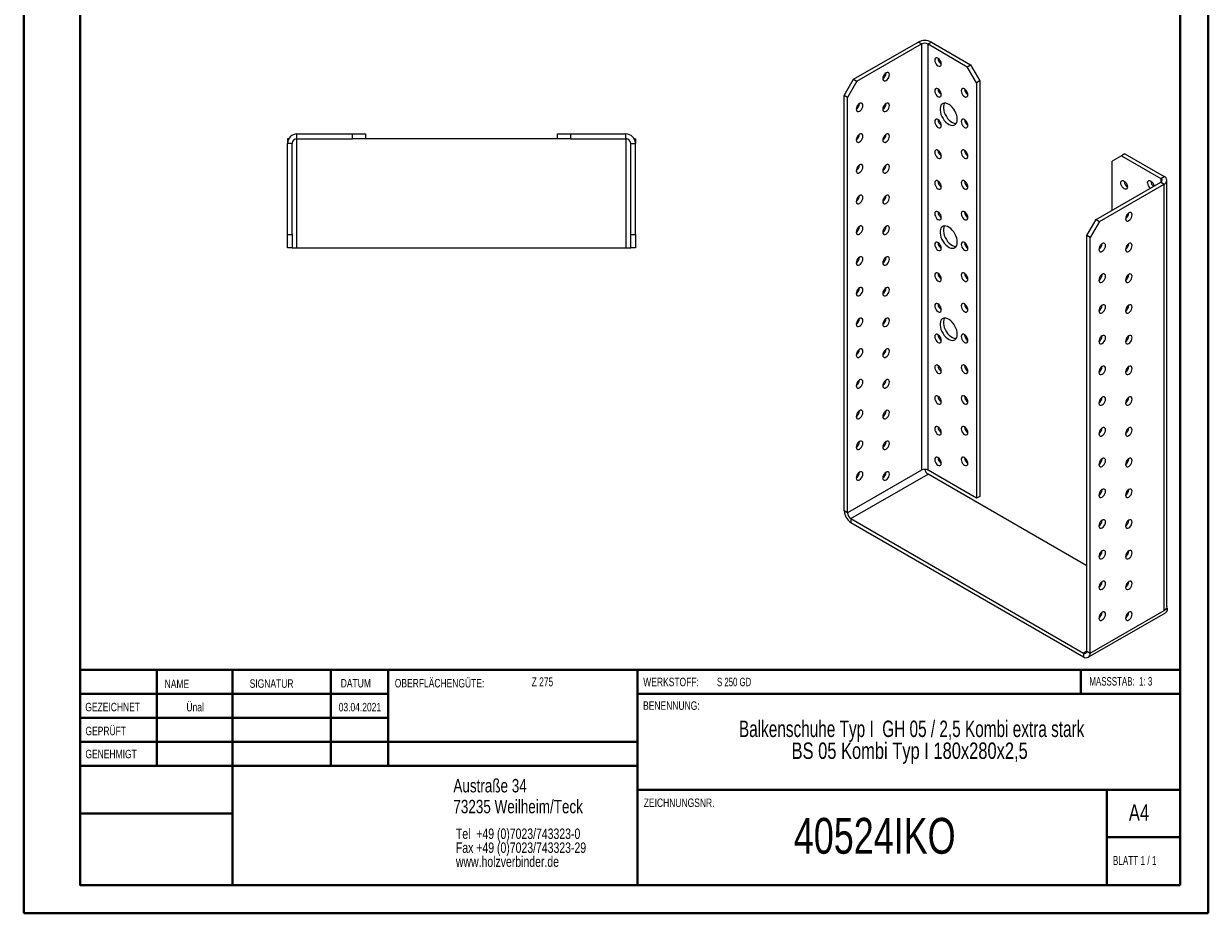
# Model space of a CAD drawing. Header units: millimetres. Extents: x 0 to 210, y 0 to 297.
# Tile 1 of 2: x 0 to 210, y 0 to 158. Entities that reach past the tile are written whole.
import ezdxf

# ---------------------------------------------------------------- set-up
doc = ezdxf.new("R2010")
doc.units = ezdxf.units.MM
doc.styles.add('SLDTEXTSTYLE0', font='TXT', dxfattribs={"width": 0.75})
doc.styles.add('SLDTEXTSTYLE1', font='TXT', dxfattribs={"width": 0.681818})
doc.styles.add('SLDTEXTSTYLE2', font='TXT', dxfattribs={"width": 0.7})
doc.styles.add('SLDTEXTSTYLE3', font='TXT', dxfattribs={"width": 0.6875})
doc.styles.add('SLDTEXTSTYLE4', font='TXT', dxfattribs={"width": 0.69898})

# ---------------------------------------------------------------- blocks, each defined once
blk = doc.blocks.new('SW_NOTE_0')
at = {"color": 0, "linetype": 'Continuous', "lineweight": 0, "char_height": 1.8521, "attachment_point": 1, "style": 'SLDTEXTSTYLE0'}
for s, insert in [('Tel  +49 (0)7023/743323-0', (0, 2.39)), ('Fax +49 (0)7023/743323-29', (0, -0.08)), ('www.holzverbinder.de', (0, -2.55))]:
    blk.add_mtext(s, dxfattribs=dict(at, insert=insert))
blk = doc.blocks.new('SW_NOTE_1')
at = {"color": 0, "linetype": 'Continuous', "lineweight": 0, "char_height": 2.9104, "attachment_point": 2}
for s, insert, style in [('Balkenschuhe Typ I  GH 05 / 2,5 Kombi extra stark', (45.38, 3.75), 'SLDTEXTSTYLE4'), ('BS 05 Kombi Typ I 180x280x2,5', (45.03, -0.13), 'SLDTEXTSTYLE0')]:
    blk.add_mtext(s, dxfattribs=dict(at, insert=insert, style=style))

msp = doc.modelspace()

# ---------------------------------------------------------------- linework, layer by layer
at = {"color": 7, "linetype": 'Continuous', "lineweight": 40}
for p, q in [((0.08, 0.21), (0.08, 297.21)), ((210.08, 0.21), (210.08, 297.21)), ((10.08, 5.21), (10.08, 292.21)), ((205.08, 5.21), (205.08, 292.21)), ((10.11, 60.37), (10.11, 5.12)), ((205.08, 43.37), (10.11, 43.37)), ((23.71, 43.37), (23.71, 26.37)), ((37.1, 43.37), (37.1, 5.12)), ((54.51, 43.37), (54.51, 26.37)), ((64.71, 26.37), (64.71, 43.37)), ((108.91, 43.37), (108.91, 5.12)), ((187.47, 39.12), (187.47, 43.37)), ((64.71, 39.1), (10.11, 39.1)), ((205.08, 39.12), (108.91, 39.12)), ((64.71, 34.87), (10.11, 34.87)), ((108.91, 30.62), (10.11, 30.62)), ((108.91, 26.37), (10.11, 26.37)), ((108.91, 22.12), (205.08, 22.12)), ((192.08, 5.21), (192.08, 22.21)), ((37.1, 17.87), (10.11, 17.87)), ((10.11, 13.71), (10.08, 13.71)), ((205.08, 13.71), (192.08, 13.71)), ((10.11, 9.46), (10.08, 9.46)), ((10.08, 5.21), (205.08, 5.21)), ((205.08, 5.21), (180.99, 5.21)), ((0.08, 0.21), (210.08, 0.21))]:
    msp.add_line(p, q, dxfattribs=at)
at = {"color": 7, "linetype": 'Continuous', "lineweight": 15}
for p, q in [((147.2, 148), (158.63, 154.6)), ((147.79, 147.66), (159.22, 154.26)), ((159.22, 154.26), (158.63, 154.6)), ((159.22, 154.26), (159.22, 78.73)), ((160.4, 154.26), (160.99, 154.6)), ((160.4, 78.73), (160.4, 154.26)), ((160.4, 154.26), (167.35, 150.24)), ((160.99, 154.6), (167.94, 150.58)), ((167.35, 150.24), (167.94, 150.58)), ((169, 147.39), (167.35, 150.24)), ((167.94, 150.58), (169.59, 147.73)), ((145.55, 145.14), (147.2, 148)), ((147.79, 147.66), (146.14, 144.8)), ((147.2, 148), (147.79, 147.66)), ((169.59, 147.73), (169, 147.39)), ((169, 147.39), (169, 73.76)), ((169.59, 147.73), (169.59, 74.1)), ((146.14, 144.8), (145.55, 145.14)), ((145.55, 71.52), (145.55, 145.14)), ((146.14, 71.18), (146.14, 144.8)), ((46.85, 137.48), (46.85, 136.65)), ((47.08, 137.48), (46.85, 137.48)), ((47.69, 136.65), (46.85, 136.65)), ((46.85, 120.48), (46.85, 136.65)), ((47.69, 120.48), (47.69, 136.65)), ((48.52, 137.48), (48.52, 138.32)), ((48.52, 138.32), (58.35, 138.32)), ((48.52, 137.48), (58.35, 137.48)), ((48.52, 118.15), (48.52, 137.48)), ((58.35, 137.48), (58.35, 138.32)), ((58.35, 138.32), (60.69, 138.32)), ((60.69, 137.48), (58.35, 137.48)), ((60.69, 138.32), (60.69, 137.48)), ((94.69, 137.48), (60.69, 137.48)), ((94.69, 137.48), (94.69, 138.32)), ((94.69, 138.32), (97.02, 138.32)), ((97.02, 137.48), (94.69, 137.48)), ((97.02, 138.32), (97.02, 137.48)), ((97.02, 138.32), (106.85, 138.32)), ((97.02, 137.48), (106.85, 137.48)), ((106.85, 137.48), (106.85, 138.32)), ((106.85, 137.48), (106.85, 118.15)), ((107.69, 136.65), (108.52, 136.65)), ((107.69, 120.48), (107.69, 136.65)), ((108.3, 137.48), (108.52, 137.48)), ((108.52, 137.48), (108.52, 136.65)), ((108.52, 120.48), (108.52, 136.65)), ((194.69, 134.46), (193.04, 133.51)), ((195.28, 134.8), (194.69, 134.46)), ((194.69, 134.46), (201.64, 130.45)), ((195.28, 134.8), (202.23, 130.79)), ((193.04, 124.8), (193.04, 133.51)), ((201.64, 130.45), (202.23, 130.79)), ((201.64, 130.45), (201.64, 129.76)), ((190.21, 123.17), (201.64, 129.76)), ((190.8, 122.83), (202.23, 129.42)), ((201.64, 129.76), (202.23, 129.42)), ((202.23, 53.89), (202.23, 129.42)), ((202.72, 54.58), (202.72, 130.11)), ((188.56, 120.31), (190.21, 123.17)), ((190.8, 122.83), (189.15, 119.97)), ((190.21, 123.17), (190.8, 122.83)), ((46.85, 120.48), (47.69, 120.48)), ((46.85, 118.15), (46.85, 120.48)), ((47.69, 120.48), (47.69, 118.15)), ((107.69, 120.48), (108.52, 120.48)), ((107.69, 118.15), (107.69, 120.48)), ((108.52, 120.48), (108.52, 118.15)), ((189.15, 119.97), (188.56, 120.31)), ((188.56, 46.68), (188.56, 120.31)), ((189.15, 46.34), (189.15, 119.97)), ((47.69, 118.15), (46.85, 118.15)), ((47.69, 118.15), (48.52, 118.15)), ((48.52, 118.15), (106.85, 118.15)), ((106.85, 118.15), (107.69, 118.15)), ((108.52, 118.15), (107.69, 118.15)), ((159.22, 78.73), (146.14, 71.18)), ((146.73, 70.15), (160.4, 78.05)), ((169, 73.76), (160.4, 78.73)), ((188.56, 61.79), (160.4, 78.05)), ((169.59, 74.1), (169, 73.76)), ((146.14, 71.18), (145.55, 71.52)), ((146.73, 70.15), (146.73, 69.47)), ((146.73, 70.15), (187.97, 46.34)), ((146.73, 69.47), (187.97, 45.66)), ((195.75, 58.32), (195.52, 58.45)), ((188.81, 45.58), (202.48, 53.47)), ((189.15, 46.34), (202.23, 53.89)), ((202.82, 54.23), (202.23, 53.89)), ((202.67, 54.33), (202.82, 54.23)), ((188.56, 46.68), (187.97, 46.34)), ((187.97, 46.34), (187.97, 45.66)), ((188.56, 46.68), (189.15, 46.34))]:
    msp.add_line(p, q, dxfattribs=at)
at = {"color": 7, "linetype": 'Continuous', "lineweight": 0}
for p, q in [((64.71, 39.12), (10.11, 39.12)), ((23.71, 5.21), (23.71, 5.12)), ((54.51, 5.21), (54.51, 5.12))]:
    msp.add_line(p, q, dxfattribs=at)
at = {"color": 7, "linetype": 'Continuous', "lineweight": 15, "flags": 128}
for points in [[(162.75, 150.72), (162.72, 150.95), (162.64, 151.18), (162.51, 151.41), (162.35, 151.6), (162.16, 151.74), (161.98, 151.81), (161.82, 151.81), (161.69, 151.73), (161.6, 151.59), (161.58, 151.4), (161.6, 151.17), (161.69, 150.93), (161.82, 150.71), (161.98, 150.52), (162.16, 150.38), (162.35, 150.31), (162.51, 150.31), (162.64, 150.38), (162.72, 150.53), (162.75, 150.72)], [(152.97, 149.15), (152.79, 149.02), (152.63, 148.82), (152.5, 148.6), (152.41, 148.36), (152.38, 148.13), (152.41, 147.94), (152.5, 147.8), (152.63, 147.72), (152.79, 147.72), (152.97, 147.79), (153.15, 147.93), (153.32, 148.12), (153.45, 148.35), (153.53, 148.59), (153.56, 148.81), (153.53, 149.01), (153.45, 149.15), (153.32, 149.22), (153.15, 149.23), (152.97, 149.15)], [(162.75, 145.28), (162.72, 145.5), (162.64, 145.74), (162.51, 145.97), (162.35, 146.16), (162.16, 146.3), (161.98, 146.37), (161.82, 146.37), (161.69, 146.29), (161.6, 146.15), (161.58, 145.96), (161.6, 145.73), (161.69, 145.49), (161.82, 145.27), (161.98, 145.07), (162.16, 144.94), (162.35, 144.86), (162.51, 144.87), (162.64, 144.94), (162.72, 145.08), (162.75, 145.28)], [(167.47, 145.28), (167.44, 145.5), (167.36, 145.74), (167.22, 145.97), (167.06, 146.16), (166.88, 146.3), (166.7, 146.37), (166.53, 146.37), (166.4, 146.29), (166.32, 146.15), (166.29, 145.96), (166.32, 145.73), (166.4, 145.49), (166.53, 145.27), (166.7, 145.07), (166.88, 144.94), (167.06, 144.86), (167.22, 144.87), (167.36, 144.94), (167.44, 145.08), (167.47, 145.28)], [(148.26, 143.71), (148.08, 143.57), (147.91, 143.38), (147.78, 143.16), (147.7, 142.92), (147.67, 142.69), (147.7, 142.5), (147.78, 142.36), (147.91, 142.28), (148.08, 142.28), (148.26, 142.35), (148.44, 142.49), (148.6, 142.68), (148.73, 142.91), (148.82, 143.14), (148.85, 143.37), (148.82, 143.56), (148.73, 143.71), (148.6, 143.78), (148.44, 143.78), (148.26, 143.71)], [(152.97, 143.71), (152.79, 143.57), (152.63, 143.38), (152.5, 143.16), (152.41, 142.92), (152.38, 142.69), (152.41, 142.5), (152.5, 142.36), (152.63, 142.28), (152.79, 142.28), (152.97, 142.35), (153.15, 142.49), (153.32, 142.68), (153.45, 142.91), (153.53, 143.14), (153.56, 143.37), (153.53, 143.56), (153.45, 143.71), (153.32, 143.78), (153.15, 143.78), (152.97, 143.71)], [(165.58, 140.92), (165.55, 141.27), (165.47, 141.64), (165.34, 142.02), (165.16, 142.39), (164.94, 142.73), (164.69, 143.05), (164.41, 143.32), (164.12, 143.53), (163.83, 143.68), (163.55, 143.77), (163.28, 143.78), (163.05, 143.72), (162.85, 143.59), (162.69, 143.4), (162.58, 143.15), (162.53, 142.85), (162.53, 142.52), (162.58, 142.16), (162.69, 141.78), (162.85, 141.41), (163.05, 141.05), (163.28, 140.72), (163.55, 140.42), (163.83, 140.18), (164.12, 140), (164.41, 139.88), (164.69, 139.83), (164.94, 139.85), (165.16, 139.94), (165.34, 140.1), (165.47, 140.33), (165.55, 140.6), (165.58, 140.92)], [(163.3, 143.78), (163.28, 143.74), (163.17, 143.49), (163.11, 143.19), (163.11, 142.86), (163.17, 142.5), (163.28, 142.12), (163.44, 141.75), (163.64, 141.39), (163.87, 141.06), (164.14, 140.76), (164.42, 140.52), (164.71, 140.34), (165, 140.22), (165.28, 140.17), (165.39, 140.17)], [(162.75, 139.83), (162.72, 140.06), (162.64, 140.3), (162.51, 140.52), (162.35, 140.71), (162.16, 140.85), (161.98, 140.92), (161.82, 140.92), (161.69, 140.85), (161.6, 140.71), (161.58, 140.51), (161.6, 140.29), (161.69, 140.05), (161.82, 139.82), (161.98, 139.63), (162.16, 139.49), (162.35, 139.42), (162.51, 139.42), (162.64, 139.5), (162.72, 139.64), (162.75, 139.83)], [(167.47, 139.83), (167.44, 140.06), (167.36, 140.3), (167.22, 140.52), (167.06, 140.71), (166.88, 140.85), (166.7, 140.92), (166.53, 140.92), (166.4, 140.85), (166.32, 140.71), (166.29, 140.51), (166.32, 140.29), (166.4, 140.05), (166.53, 139.82), (166.7, 139.63), (166.88, 139.49), (167.06, 139.42), (167.22, 139.42), (167.36, 139.5), (167.44, 139.64), (167.47, 139.83)], [(148.26, 138.27), (148.08, 138.13), (147.91, 137.94), (147.78, 137.71), (147.7, 137.47), (147.67, 137.25), (147.7, 137.05), (147.78, 136.91), (147.91, 136.84), (148.08, 136.83), (148.26, 136.91), (148.44, 137.05), (148.6, 137.24), (148.73, 137.46), (148.82, 137.7), (148.85, 137.93), (148.82, 138.12), (148.73, 138.26), (148.6, 138.34), (148.44, 138.34), (148.26, 138.27)], [(152.97, 138.27), (152.79, 138.13), (152.63, 137.94), (152.5, 137.71), (152.41, 137.47), (152.38, 137.25), (152.41, 137.05), (152.5, 136.91), (152.63, 136.84), (152.79, 136.83), (152.97, 136.91), (153.15, 137.04), (153.32, 137.24), (153.45, 137.46), (153.53, 137.7), (153.56, 137.93), (153.53, 138.12), (153.45, 138.26), (153.32, 138.34), (153.15, 138.34), (152.97, 138.27)], [(162.75, 134.39), (162.72, 134.62), (162.64, 134.85), (162.51, 135.08), (162.35, 135.27), (162.16, 135.41), (161.98, 135.48), (161.82, 135.48), (161.69, 135.4), (161.6, 135.26), (161.58, 135.07), (161.6, 134.84), (161.69, 134.6), (161.82, 134.38), (161.98, 134.19), (162.16, 134.05), (162.35, 133.98), (162.51, 133.98), (162.64, 134.05), (162.72, 134.19), (162.75, 134.39)], [(167.47, 134.39), (167.44, 134.62), (167.36, 134.85), (167.22, 135.08), (167.06, 135.27), (166.88, 135.41), (166.7, 135.48), (166.53, 135.48), (166.4, 135.4), (166.32, 135.26), (166.29, 135.07), (166.32, 134.84), (166.4, 134.6), (166.53, 134.38), (166.7, 134.19), (166.88, 134.05), (167.06, 133.98), (167.22, 133.98), (167.36, 134.05), (167.44, 134.2), (167.47, 134.39)], [(148.26, 132.82), (148.08, 132.69), (147.91, 132.49), (147.78, 132.27), (147.7, 132.03), (147.67, 131.8), (147.7, 131.61), (147.78, 131.47), (147.91, 131.39), (148.08, 131.39), (148.26, 131.46), (148.44, 131.6), (148.6, 131.79), (148.73, 132.02), (148.82, 132.26), (148.85, 132.48), (148.82, 132.68), (148.73, 132.82), (148.6, 132.89), (148.44, 132.9), (148.26, 132.82)], [(152.97, 132.82), (152.79, 132.69), (152.63, 132.49), (152.5, 132.27), (152.41, 132.03), (152.38, 131.8), (152.41, 131.61), (152.5, 131.47), (152.63, 131.39), (152.79, 131.39), (152.97, 131.46), (153.15, 131.6), (153.32, 131.79), (153.45, 132.02), (153.53, 132.26), (153.56, 132.48), (153.53, 132.68), (153.45, 132.82), (153.32, 132.89), (153.15, 132.9), (152.97, 132.82)], [(162.75, 128.94), (162.72, 129.17), (162.64, 129.41), (162.51, 129.64), (162.35, 129.83), (162.16, 129.97), (161.98, 130.04), (161.82, 130.04), (161.69, 129.96), (161.6, 129.82), (161.58, 129.63), (161.6, 129.4), (161.69, 129.16), (161.82, 128.93), (161.98, 128.74), (162.16, 128.6), (162.35, 128.53), (162.51, 128.53), (162.64, 128.61), (162.72, 128.75), (162.75, 128.94)], [(167.47, 128.95), (167.44, 129.17), (167.36, 129.41), (167.22, 129.64), (167.06, 129.83), (166.88, 129.97), (166.7, 130.04), (166.53, 130.04), (166.4, 129.96), (166.32, 129.82), (166.29, 129.63), (166.32, 129.4), (166.4, 129.16), (166.53, 128.93), (166.7, 128.74), (166.88, 128.6), (167.06, 128.53), (167.22, 128.53), (167.36, 128.61), (167.44, 128.75), (167.47, 128.95)], [(194.57, 129.63), (194.6, 129.82), (194.69, 129.96), (194.82, 130.04), (194.98, 130.04), (195.16, 129.97), (195.34, 129.83), (195.51, 129.64), (195.64, 129.41), (195.72, 129.17), (195.75, 128.95), (195.72, 128.75), (195.64, 128.61), (195.51, 128.54), (195.34, 128.54), (195.16, 128.61), (194.98, 128.75), (194.82, 128.94), (194.69, 129.16), (194.6, 129.4), (194.57, 129.63)], [(199.29, 129.63), (199.32, 129.82), (199.4, 129.96), (199.53, 130.04), (199.69, 130.04), (199.88, 129.97), (200.06, 129.83), (200.22, 129.64), (200.35, 129.41), (200.44, 129.18), (200.46, 129.08)], [(148.26, 127.38), (148.08, 127.24), (147.91, 127.05), (147.78, 126.82), (147.7, 126.59), (147.67, 126.36), (147.7, 126.17), (147.78, 126.02), (147.91, 125.95), (148.08, 125.95), (148.26, 126.02), (148.44, 126.16), (148.6, 126.35), (148.73, 126.58), (148.82, 126.81), (148.85, 127.04), (148.82, 127.23), (148.73, 127.38), (148.6, 127.45), (148.44, 127.45), (148.26, 127.38)], [(152.97, 127.38), (152.79, 127.24), (152.63, 127.05), (152.5, 126.82), (152.41, 126.59), (152.38, 126.36), (152.41, 126.17), (152.5, 126.02), (152.63, 125.95), (152.79, 125.95), (152.97, 126.02), (153.15, 126.16), (153.32, 126.35), (153.45, 126.57), (153.53, 126.81), (153.56, 127.04), (153.53, 127.23), (153.45, 127.37), (153.32, 127.45), (153.15, 127.45), (152.97, 127.38)], [(162.75, 123.5), (162.72, 123.73), (162.64, 123.97), (162.51, 124.19), (162.35, 124.38), (162.16, 124.52), (161.98, 124.59), (161.82, 124.59), (161.69, 124.52), (161.6, 124.38), (161.58, 124.18), (161.6, 123.95), (161.69, 123.72), (161.82, 123.49), (161.98, 123.3), (162.16, 123.16), (162.35, 123.09), (162.51, 123.09), (162.64, 123.17), (162.72, 123.31), (162.75, 123.5)], [(167.47, 123.5), (167.44, 123.73), (167.36, 123.97), (167.22, 124.19), (167.06, 124.38), (166.88, 124.52), (166.7, 124.59), (166.53, 124.59), (166.4, 124.52), (166.32, 124.38), (166.29, 124.18), (166.32, 123.95), (166.4, 123.72), (166.53, 123.49), (166.7, 123.3), (166.88, 123.16), (167.06, 123.09), (167.22, 123.09), (167.36, 123.17), (167.44, 123.31), (167.47, 123.5)], [(195.99, 124.32), (195.81, 124.18), (195.64, 123.99), (195.51, 123.77), (195.43, 123.53), (195.4, 123.3), (195.43, 123.11), (195.51, 122.97), (195.64, 122.89), (195.81, 122.89), (195.99, 122.96), (196.17, 123.1), (196.33, 123.29), (196.46, 123.52), (196.55, 123.75), (196.58, 123.98), (196.55, 124.18), (196.46, 124.32), (196.33, 124.39), (196.17, 124.39), (195.99, 124.32)], [(148.26, 121.94), (148.08, 121.8), (147.91, 121.61), (147.78, 121.38), (147.7, 121.14), (147.67, 120.92), (147.7, 120.72), (147.78, 120.58), (147.91, 120.51), (148.08, 120.5), (148.26, 120.58), (148.44, 120.71), (148.6, 120.91), (148.73, 121.13), (148.82, 121.37), (148.85, 121.6), (148.82, 121.79), (148.73, 121.93), (148.6, 122.01), (148.44, 122.01), (148.26, 121.94)], [(152.97, 121.94), (152.79, 121.8), (152.63, 121.61), (152.5, 121.38), (152.41, 121.14), (152.38, 120.92), (152.41, 120.72), (152.5, 120.58), (152.63, 120.51), (152.79, 120.5), (152.97, 120.58), (153.15, 120.71), (153.32, 120.91), (153.45, 121.13), (153.53, 121.37), (153.56, 121.6), (153.53, 121.79), (153.45, 121.93), (153.32, 122.01), (153.15, 122.01), (152.97, 121.94)], [(165.58, 119.15), (165.55, 119.5), (165.47, 119.87), (165.34, 120.24), (165.16, 120.61), (164.94, 120.96), (164.69, 121.27), (164.41, 121.54), (164.12, 121.76), (163.83, 121.91), (163.55, 121.99), (163.28, 122.01), (163.05, 121.95), (162.85, 121.82), (162.69, 121.63), (162.58, 121.38), (162.53, 121.08), (162.53, 120.74), (162.58, 120.38), (162.69, 120.01), (162.85, 119.63), (163.05, 119.27), (163.28, 118.94), (163.55, 118.65), (163.83, 118.41), (164.12, 118.22), (164.41, 118.1), (164.69, 118.05), (164.94, 118.08), (165.16, 118.17), (165.34, 118.33), (165.47, 118.55), (165.55, 118.83), (165.58, 119.15)], [(163.3, 122.01), (163.28, 121.97), (163.17, 121.72), (163.11, 121.42), (163.11, 121.08), (163.17, 120.72), (163.28, 120.35), (163.44, 119.97), (163.64, 119.61), (163.87, 119.28), (164.14, 118.99), (164.42, 118.75), (164.71, 118.56), (165, 118.44), (165.28, 118.39), (165.39, 118.4)], [(195.68, 123.55), (195.57, 123.64), (195.49, 123.72)], [(162.75, 118.06), (162.72, 118.28), (162.64, 118.52), (162.51, 118.75), (162.35, 118.94), (162.16, 119.08), (161.98, 119.15), (161.82, 119.15), (161.69, 119.07), (161.6, 118.93), (161.58, 118.74), (161.6, 118.51), (161.69, 118.27), (161.82, 118.05), (161.98, 117.86), (162.16, 117.72), (162.35, 117.65), (162.51, 117.65), (162.64, 117.72), (162.72, 117.86), (162.75, 118.06)], [(167.47, 118.06), (167.44, 118.28), (167.36, 118.52), (167.22, 118.75), (167.06, 118.94), (166.88, 119.08), (166.7, 119.15), (166.53, 119.15), (166.4, 119.07), (166.32, 118.93), (166.29, 118.74), (166.32, 118.51), (166.4, 118.27), (166.53, 118.05), (166.7, 117.86), (166.88, 117.72), (167.06, 117.65), (167.22, 117.65), (167.36, 117.72), (167.44, 117.86), (167.47, 118.06)], [(191.27, 118.88), (191.09, 118.74), (190.93, 118.55), (190.8, 118.32), (190.71, 118.09), (190.68, 117.86), (190.71, 117.66), (190.8, 117.52), (190.93, 117.45), (191.09, 117.45), (191.27, 117.52), (191.46, 117.66), (191.62, 117.85), (191.75, 118.07), (191.83, 118.31), (191.86, 118.54), (191.83, 118.73), (191.75, 118.87), (191.62, 118.95), (191.46, 118.95), (191.27, 118.88)], [(195.99, 118.88), (195.81, 118.74), (195.64, 118.55), (195.51, 118.32), (195.43, 118.08), (195.4, 117.86), (195.43, 117.66), (195.51, 117.52), (195.64, 117.45), (195.81, 117.45), (195.99, 117.52), (196.17, 117.66), (196.33, 117.85), (196.46, 118.07), (196.55, 118.31), (196.58, 118.54), (196.55, 118.73), (196.46, 118.87), (196.33, 118.95), (196.17, 118.95), (195.99, 118.88)], [(195.68, 118.11), (195.57, 118.2), (195.49, 118.28)], [(148.26, 116.49), (148.08, 116.35), (147.91, 116.16), (147.78, 115.94), (147.7, 115.7), (147.67, 115.47), (147.7, 115.28), (147.78, 115.14), (147.91, 115.06), (148.08, 115.06), (148.26, 115.13), (148.44, 115.27), (148.6, 115.46), (148.73, 115.69), (148.82, 115.93), (148.85, 116.15), (148.82, 116.35), (148.73, 116.49), (148.6, 116.56), (148.44, 116.57), (148.26, 116.49)], [(152.97, 116.49), (152.79, 116.35), (152.63, 116.16), (152.5, 115.94), (152.41, 115.7), (152.38, 115.47), (152.41, 115.28), (152.5, 115.14), (152.63, 115.06), (152.79, 115.06), (152.97, 115.13), (153.15, 115.27), (153.32, 115.46), (153.45, 115.69), (153.53, 115.93), (153.56, 116.15), (153.53, 116.35), (153.45, 116.49), (153.32, 116.56), (153.15, 116.56), (152.97, 116.49)], [(162.75, 112.61), (162.72, 112.84), (162.64, 113.08), (162.51, 113.3), (162.35, 113.5), (162.16, 113.63), (161.98, 113.71), (161.82, 113.7), (161.69, 113.63), (161.6, 113.49), (161.58, 113.29), (161.6, 113.07), (161.69, 112.83), (161.82, 112.6), (161.98, 112.41), (162.16, 112.27), (162.35, 112.2), (162.51, 112.2), (162.64, 112.28), (162.72, 112.42), (162.75, 112.61)], [(167.47, 112.61), (167.44, 112.84), (167.36, 113.08), (167.22, 113.31), (167.06, 113.5), (166.88, 113.63), (166.7, 113.71), (166.53, 113.7), (166.4, 113.63), (166.32, 113.49), (166.29, 113.29), (166.32, 113.07), (166.4, 112.83), (166.53, 112.6), (166.7, 112.41), (166.88, 112.27), (167.06, 112.2), (167.22, 112.2), (167.36, 112.28), (167.44, 112.42), (167.47, 112.61)], [(191.27, 113.44), (191.09, 113.3), (190.93, 113.11), (190.8, 112.88), (190.71, 112.64), (190.68, 112.41), (190.71, 112.22), (190.8, 112.08), (190.93, 112), (191.09, 112), (191.27, 112.07), (191.46, 112.21), (191.62, 112.4), (191.75, 112.63), (191.83, 112.87), (191.86, 113.09), (191.83, 113.29), (191.75, 113.43), (191.62, 113.51), (191.46, 113.51), (191.27, 113.44)], [(195.99, 113.43), (195.81, 113.3), (195.64, 113.1), (195.51, 112.88), (195.43, 112.64), (195.4, 112.41), (195.43, 112.22), (195.51, 112.08), (195.64, 112), (195.81, 112), (195.99, 112.07), (196.17, 112.21), (196.33, 112.4), (196.46, 112.63), (196.55, 112.87), (196.58, 113.09), (196.55, 113.29), (196.46, 113.43), (196.33, 113.5), (196.17, 113.51), (195.99, 113.43)], [(195.68, 112.66), (195.57, 112.76), (195.49, 112.84)], [(148.26, 111.05), (148.08, 110.91), (147.91, 110.72), (147.78, 110.49), (147.7, 110.26), (147.67, 110.03), (147.7, 109.84), (147.78, 109.69), (147.91, 109.62), (148.08, 109.62), (148.26, 109.69), (148.44, 109.83), (148.6, 110.02), (148.73, 110.24), (148.82, 110.48), (148.85, 110.71), (148.82, 110.9), (148.73, 111.04), (148.6, 111.12), (148.44, 111.12), (148.26, 111.05)], [(152.97, 111.05), (152.79, 110.91), (152.63, 110.72), (152.5, 110.49), (152.41, 110.26), (152.38, 110.03), (152.41, 109.83), (152.5, 109.69), (152.63, 109.62), (152.79, 109.62), (152.97, 109.69), (153.15, 109.83), (153.32, 110.02), (153.45, 110.24), (153.53, 110.48), (153.56, 110.71), (153.53, 110.9), (153.45, 111.04), (153.32, 111.12), (153.15, 111.12), (152.97, 111.05)], [(162.75, 107.17), (162.72, 107.4), (162.64, 107.64), (162.51, 107.86), (162.35, 108.05), (162.16, 108.19), (161.98, 108.26), (161.82, 108.26), (161.69, 108.19), (161.6, 108.04), (161.58, 107.85), (161.6, 107.62), (161.69, 107.39), (161.82, 107.16), (161.98, 106.97), (162.16, 106.83), (162.35, 106.76), (162.51, 106.76), (162.64, 106.84), (162.72, 106.98), (162.75, 107.17)], [(167.47, 107.17), (167.44, 107.4), (167.36, 107.64), (167.22, 107.86), (167.06, 108.05), (166.88, 108.19), (166.7, 108.26), (166.53, 108.26), (166.4, 108.19), (166.32, 108.04), (166.29, 107.85), (166.32, 107.62), (166.4, 107.39), (166.53, 107.16), (166.7, 106.97), (166.88, 106.83), (167.06, 106.76), (167.22, 106.76), (167.36, 106.84), (167.44, 106.98), (167.47, 107.17)], [(191.27, 107.99), (191.09, 107.85), (190.93, 107.66), (190.8, 107.44), (190.71, 107.2), (190.68, 106.97), (190.71, 106.78), (190.8, 106.64), (190.93, 106.56), (191.09, 106.56), (191.27, 106.63), (191.46, 106.77), (191.62, 106.96), (191.75, 107.19), (191.83, 107.42), (191.86, 107.65), (191.83, 107.84), (191.75, 107.99), (191.62, 108.06), (191.46, 108.06), (191.27, 107.99)], [(195.99, 107.99), (195.81, 107.85), (195.64, 107.66), (195.51, 107.44), (195.43, 107.2), (195.4, 106.97), (195.43, 106.78), (195.51, 106.64), (195.64, 106.56), (195.81, 106.56), (195.99, 106.63), (196.17, 106.77), (196.33, 106.96), (196.46, 107.19), (196.55, 107.42), (196.58, 107.65), (196.55, 107.84), (196.46, 107.99), (196.33, 108.06), (196.17, 108.06), (195.99, 107.99)], [(195.68, 107.22), (195.57, 107.31), (195.49, 107.39)], [(148.26, 105.61), (148.08, 105.47), (147.91, 105.28), (147.78, 105.05), (147.7, 104.81), (147.67, 104.59), (147.7, 104.39), (147.78, 104.25), (147.91, 104.18), (148.08, 104.17), (148.26, 104.25), (148.44, 104.38), (148.6, 104.58), (148.73, 104.8), (148.82, 105.04), (148.85, 105.27), (148.82, 105.46), (148.73, 105.6), (148.6, 105.68), (148.44, 105.68), (148.26, 105.61)], [(152.97, 105.61), (152.79, 105.47), (152.63, 105.28), (152.5, 105.05), (152.41, 104.81), (152.38, 104.58), (152.41, 104.39), (152.5, 104.25), (152.63, 104.17), (152.79, 104.17), (152.97, 104.24), (153.15, 104.38), (153.32, 104.57), (153.45, 104.8), (153.53, 105.04), (153.56, 105.27), (153.53, 105.46), (153.45, 105.6), (153.32, 105.68), (153.15, 105.68), (152.97, 105.61)], [(165.58, 102.82), (165.55, 103.17), (165.47, 103.54), (165.34, 103.91), (165.16, 104.28), (164.94, 104.63), (164.69, 104.94), (164.41, 105.21), (164.12, 105.43), (163.83, 105.58), (163.55, 105.66), (163.28, 105.67), (163.05, 105.62), (162.85, 105.49), (162.69, 105.3), (162.58, 105.05), (162.53, 104.75), (162.53, 104.41), (162.58, 104.05), (162.69, 103.68), (162.85, 103.3), (163.05, 102.94), (163.28, 102.61), (163.55, 102.32), (163.83, 102.07), (164.12, 101.89), (164.41, 101.77), (164.69, 101.72), (164.94, 101.75), (165.16, 101.84), (165.34, 102), (165.47, 102.22), (165.55, 102.5), (165.58, 102.82)], [(163.3, 105.68), (163.28, 105.64), (163.17, 105.39), (163.11, 105.09), (163.11, 104.75), (163.17, 104.39), (163.28, 104.02), (163.44, 103.64), (163.64, 103.28), (163.87, 102.95), (164.14, 102.66), (164.42, 102.41), (164.71, 102.23), (165, 102.11), (165.28, 102.06), (165.39, 102.06)], [(162.75, 101.73), (162.72, 101.95), (162.64, 102.19), (162.51, 102.42), (162.35, 102.61), (162.16, 102.75), (161.98, 102.82), (161.82, 102.82), (161.69, 102.74), (161.6, 102.6), (161.58, 102.41), (161.6, 102.18), (161.69, 101.94), (161.82, 101.72), (161.98, 101.52), (162.16, 101.39), (162.35, 101.31), (162.51, 101.32), (162.64, 101.39), (162.72, 101.53), (162.75, 101.73)], [(167.47, 101.73), (167.44, 101.95), (167.36, 102.19), (167.22, 102.42), (167.06, 102.61), (166.88, 102.75), (166.7, 102.82), (166.53, 102.82), (166.4, 102.74), (166.32, 102.6), (166.29, 102.41), (166.32, 102.18), (166.4, 101.94), (166.53, 101.72), (166.7, 101.53), (166.88, 101.39), (167.06, 101.31), (167.22, 101.32), (167.36, 101.39), (167.44, 101.53), (167.47, 101.73)], [(191.27, 102.55), (191.09, 102.41), (190.93, 102.22), (190.8, 101.99), (190.71, 101.75), (190.68, 101.53), (190.71, 101.33), (190.8, 101.19), (190.93, 101.12), (191.09, 101.12), (191.27, 101.19), (191.46, 101.33), (191.62, 101.52), (191.75, 101.74), (191.83, 101.98), (191.86, 102.21), (191.83, 102.4), (191.75, 102.54), (191.62, 102.62), (191.46, 102.62), (191.27, 102.55)], [(195.99, 102.55), (195.81, 102.41), (195.64, 102.22), (195.51, 101.99), (195.43, 101.75), (195.4, 101.53), (195.43, 101.33), (195.51, 101.19), (195.64, 101.12), (195.81, 101.11), (195.99, 101.19), (196.17, 101.33), (196.33, 101.52), (196.46, 101.74), (196.55, 101.98), (196.58, 102.21), (196.55, 102.4), (196.46, 102.54), (196.33, 102.62), (196.17, 102.62), (195.99, 102.55)], [(195.68, 101.77), (195.57, 101.87), (195.49, 101.95)], [(148.26, 100.16), (148.08, 100.02), (147.91, 99.83), (147.78, 99.61), (147.7, 99.37), (147.67, 99.14), (147.7, 98.95), (147.78, 98.81), (147.91, 98.73), (148.08, 98.73), (148.26, 98.8), (148.44, 98.94), (148.6, 99.13), (148.73, 99.36), (148.82, 99.6), (148.85, 99.82), (148.82, 100.02), (148.73, 100.16), (148.6, 100.23), (148.44, 100.23), (148.26, 100.16)], [(152.97, 100.16), (152.79, 100.02), (152.63, 99.83), (152.5, 99.61), (152.41, 99.37), (152.38, 99.14), (152.41, 98.95), (152.5, 98.81), (152.63, 98.73), (152.79, 98.73), (152.97, 98.8), (153.15, 98.94), (153.32, 99.13), (153.45, 99.36), (153.53, 99.59), (153.56, 99.82), (153.53, 100.02), (153.45, 100.16), (153.32, 100.23), (153.15, 100.23), (152.97, 100.16)], [(162.75, 96.28), (162.72, 96.51), (162.64, 96.75), (162.51, 96.97), (162.35, 97.17), (162.16, 97.3), (161.98, 97.38), (161.82, 97.37), (161.69, 97.3), (161.6, 97.16), (161.58, 96.96), (161.6, 96.74), (161.69, 96.5), (161.82, 96.27), (161.98, 96.08), (162.16, 95.94), (162.35, 95.87), (162.51, 95.87), (162.64, 95.95), (162.72, 96.09), (162.75, 96.28)], [(167.47, 96.28), (167.44, 96.51), (167.36, 96.75), (167.22, 96.97), (167.06, 97.17), (166.88, 97.3), (166.7, 97.38), (166.53, 97.37), (166.4, 97.3), (166.32, 97.16), (166.29, 96.96), (166.32, 96.74), (166.4, 96.5), (166.53, 96.27), (166.7, 96.08), (166.88, 95.94), (167.06, 95.87), (167.22, 95.87), (167.36, 95.95), (167.44, 96.09), (167.47, 96.28)], [(191.27, 97.1), (191.09, 96.97), (190.93, 96.77), (190.8, 96.55), (190.71, 96.31), (190.68, 96.08), (190.71, 95.89), (190.8, 95.75), (190.93, 95.67), (191.09, 95.67), (191.27, 95.74), (191.46, 95.88), (191.62, 96.07), (191.75, 96.3), (191.83, 96.54), (191.86, 96.76), (191.83, 96.96), (191.75, 97.1), (191.62, 97.17), (191.46, 97.18), (191.27, 97.1)], [(195.99, 97.1), (195.81, 96.97), (195.64, 96.77), (195.51, 96.55), (195.43, 96.31), (195.4, 96.08), (195.43, 95.89), (195.51, 95.75), (195.64, 95.67), (195.81, 95.67), (195.99, 95.74), (196.17, 95.88), (196.33, 96.07), (196.46, 96.3), (196.55, 96.54), (196.58, 96.76), (196.55, 96.96), (196.46, 97.1), (196.33, 97.17), (196.17, 97.18), (195.99, 97.1)], [(148.26, 94.72), (148.08, 94.58), (147.91, 94.39), (147.78, 94.16), (147.7, 93.93), (147.67, 93.7), (147.7, 93.5), (147.78, 93.36), (147.91, 93.29), (148.08, 93.29), (148.26, 93.36), (148.44, 93.5), (148.6, 93.69), (148.73, 93.91), (148.82, 94.15), (148.85, 94.38), (148.82, 94.57), (148.73, 94.71), (148.6, 94.79), (148.44, 94.79), (148.26, 94.72)], [(152.97, 94.72), (152.79, 94.58), (152.63, 94.39), (152.5, 94.16), (152.41, 93.92), (152.38, 93.7), (152.41, 93.5), (152.5, 93.36), (152.63, 93.29), (152.79, 93.29), (152.97, 93.36), (153.15, 93.5), (153.32, 93.69), (153.45, 93.91), (153.53, 94.15), (153.56, 94.38), (153.53, 94.57), (153.45, 94.71), (153.32, 94.79), (153.15, 94.79), (152.97, 94.72)], [(195.68, 96.33), (195.57, 96.42), (195.49, 96.51)], [(162.75, 90.84), (162.72, 91.07), (162.64, 91.3), (162.51, 91.53), (162.35, 91.72), (162.16, 91.86), (161.98, 91.93), (161.82, 91.93), (161.69, 91.85), (161.6, 91.71), (161.58, 91.52), (161.6, 91.29), (161.69, 91.05), (161.82, 90.83), (161.98, 90.64), (162.16, 90.5), (162.35, 90.43), (162.51, 90.43), (162.64, 90.5), (162.72, 90.65), (162.75, 90.84)], [(167.47, 90.84), (167.44, 91.07), (167.36, 91.3), (167.22, 91.53), (167.06, 91.72), (166.88, 91.86), (166.7, 91.93), (166.53, 91.93), (166.4, 91.86), (166.32, 91.71), (166.29, 91.52), (166.32, 91.29), (166.4, 91.06), (166.53, 90.83), (166.7, 90.64), (166.88, 90.5), (167.06, 90.43), (167.22, 90.43), (167.36, 90.5), (167.44, 90.65), (167.47, 90.84)], [(191.27, 91.66), (191.09, 91.52), (190.93, 91.33), (190.8, 91.11), (190.71, 90.87), (190.68, 90.64), (190.71, 90.45), (190.8, 90.31), (190.93, 90.23), (191.09, 90.23), (191.27, 90.3), (191.46, 90.44), (191.62, 90.63), (191.75, 90.86), (191.83, 91.09), (191.86, 91.32), (191.83, 91.51), (191.75, 91.66), (191.62, 91.73), (191.46, 91.73), (191.27, 91.66)], [(195.99, 91.66), (195.81, 91.52), (195.64, 91.33), (195.51, 91.1), (195.43, 90.87), (195.4, 90.64), (195.43, 90.45), (195.51, 90.3), (195.64, 90.23), (195.81, 90.23), (195.99, 90.3), (196.17, 90.44), (196.33, 90.63), (196.46, 90.86), (196.55, 91.09), (196.58, 91.32), (196.55, 91.51), (196.46, 91.66), (196.33, 91.73), (196.17, 91.73), (195.99, 91.66)], [(195.68, 90.89), (195.57, 90.98), (195.49, 91.06)], [(148.26, 89.28), (148.08, 89.14), (147.91, 88.95), (147.78, 88.72), (147.7, 88.48), (147.67, 88.25), (147.7, 88.06), (147.78, 87.92), (147.91, 87.84), (148.08, 87.84), (148.26, 87.91), (148.44, 88.05), (148.6, 88.24), (148.73, 88.47), (148.82, 88.71), (148.85, 88.93), (148.82, 89.13), (148.73, 89.27), (148.6, 89.35), (148.44, 89.35), (148.26, 89.28)], [(152.97, 89.27), (152.79, 89.14), (152.63, 88.94), (152.5, 88.72), (152.41, 88.48), (152.38, 88.25), (152.41, 88.06), (152.5, 87.92), (152.63, 87.84), (152.79, 87.84), (152.97, 87.91), (153.15, 88.05), (153.32, 88.24), (153.45, 88.47), (153.53, 88.71), (153.56, 88.93), (153.53, 89.13), (153.45, 89.27), (153.32, 89.34), (153.15, 89.35), (152.97, 89.27)], [(162.75, 85.4), (162.72, 85.62), (162.64, 85.86), (162.51, 86.09), (162.35, 86.28), (162.16, 86.42), (161.98, 86.49), (161.82, 86.49), (161.69, 86.41), (161.6, 86.27), (161.58, 86.08), (161.6, 85.85), (161.69, 85.61), (161.82, 85.39), (161.98, 85.19), (162.16, 85.06), (162.35, 84.98), (162.51, 84.99), (162.64, 85.06), (162.72, 85.2), (162.75, 85.4)], [(167.47, 85.4), (167.44, 85.62), (167.36, 85.86), (167.22, 86.09), (167.06, 86.28), (166.88, 86.42), (166.7, 86.49), (166.53, 86.49), (166.4, 86.41), (166.32, 86.27), (166.29, 86.08), (166.32, 85.85), (166.4, 85.61), (166.53, 85.39), (166.7, 85.19), (166.88, 85.06), (167.06, 84.98), (167.22, 84.99), (167.36, 85.06), (167.44, 85.2), (167.47, 85.4)], [(191.27, 86.22), (191.09, 86.08), (190.93, 85.89), (190.8, 85.66), (190.71, 85.42), (190.68, 85.2), (190.71, 85), (190.8, 84.86), (190.93, 84.79), (191.09, 84.78), (191.27, 84.86), (191.46, 84.99), (191.62, 85.19), (191.75, 85.41), (191.83, 85.65), (191.86, 85.88), (191.83, 86.07), (191.75, 86.21), (191.62, 86.29), (191.46, 86.29), (191.27, 86.22)], [(195.99, 86.22), (195.81, 86.08), (195.64, 85.89), (195.51, 85.66), (195.43, 85.42), (195.4, 85.2), (195.43, 85), (195.51, 84.86), (195.64, 84.79), (195.81, 84.78), (195.99, 84.86), (196.17, 84.99), (196.33, 85.19), (196.46, 85.41), (196.55, 85.65), (196.58, 85.88), (196.55, 86.07), (196.46, 86.21), (196.33, 86.29), (196.17, 86.29), (195.99, 86.22)], [(195.68, 85.44), (195.57, 85.54), (195.49, 85.62)], [(148.26, 83.83), (148.08, 83.69), (147.91, 83.5), (147.78, 83.28), (147.7, 83.04), (147.67, 82.81), (147.7, 82.62), (147.78, 82.48), (147.91, 82.4), (148.08, 82.4), (148.26, 82.47), (148.44, 82.61), (148.6, 82.8), (148.73, 83.03), (148.82, 83.26), (148.85, 83.49), (148.82, 83.68), (148.73, 83.83), (148.6, 83.9), (148.44, 83.9), (148.26, 83.83)], [(152.97, 83.83), (152.79, 83.69), (152.63, 83.5), (152.5, 83.28), (152.41, 83.04), (152.38, 82.81), (152.41, 82.62), (152.5, 82.48), (152.63, 82.4), (152.79, 82.4), (152.97, 82.47), (153.15, 82.61), (153.32, 82.8), (153.45, 83.03), (153.53, 83.26), (153.56, 83.49), (153.53, 83.68), (153.45, 83.83), (153.32, 83.9), (153.15, 83.9), (152.97, 83.83)], [(162.75, 79.95), (162.72, 80.18), (162.64, 80.42), (162.51, 80.64), (162.35, 80.83), (162.16, 80.97), (161.98, 81.04), (161.82, 81.04), (161.69, 80.97), (161.6, 80.83), (161.58, 80.63), (161.6, 80.41), (161.69, 80.17), (161.82, 79.94), (161.98, 79.75), (162.16, 79.61), (162.35, 79.54), (162.51, 79.54), (162.64, 79.62), (162.72, 79.76), (162.75, 79.95)], [(167.47, 79.95), (167.44, 80.18), (167.36, 80.42), (167.22, 80.64), (167.06, 80.83), (166.88, 80.97), (166.7, 81.05), (166.53, 81.04), (166.4, 80.97), (166.32, 80.83), (166.29, 80.63), (166.32, 80.41), (166.4, 80.17), (166.53, 79.94), (166.7, 79.75), (166.88, 79.61), (167.06, 79.54), (167.22, 79.54), (167.36, 79.62), (167.44, 79.76), (167.47, 79.95)], [(191.27, 80.77), (191.09, 80.64), (190.93, 80.44), (190.8, 80.22), (190.71, 79.98), (190.68, 79.75), (190.71, 79.56), (190.8, 79.42), (190.93, 79.34), (191.09, 79.34), (191.27, 79.41), (191.46, 79.55), (191.62, 79.74), (191.75, 79.97), (191.83, 80.21), (191.86, 80.43), (191.83, 80.63), (191.75, 80.77), (191.62, 80.84), (191.46, 80.85), (191.27, 80.77)], [(195.99, 80.77), (195.81, 80.63), (195.64, 80.44), (195.51, 80.22), (195.43, 79.98), (195.4, 79.75), (195.43, 79.56), (195.51, 79.42), (195.64, 79.34), (195.81, 79.34), (195.99, 79.41), (196.17, 79.55), (196.33, 79.74), (196.46, 79.97), (196.55, 80.21), (196.58, 80.43), (196.55, 80.63), (196.46, 80.77), (196.33, 80.84), (196.17, 80.84), (195.99, 80.77)], [(195.68, 80), (195.57, 80.09), (195.49, 80.17)], [(148.26, 78.39), (148.08, 78.25), (147.91, 78.06), (147.78, 77.83), (147.7, 77.59), (147.67, 77.37), (147.7, 77.17), (147.78, 77.03), (147.91, 76.96), (148.08, 76.96), (148.26, 77.03), (148.44, 77.17), (148.6, 77.36), (148.73, 77.58), (148.82, 77.82), (148.85, 78.05), (148.82, 78.24), (148.73, 78.38), (148.6, 78.46), (148.44, 78.46), (148.26, 78.39)], [(152.97, 78.39), (152.79, 78.25), (152.63, 78.06), (152.5, 77.83), (152.41, 77.59), (152.38, 77.37), (152.41, 77.17), (152.5, 77.03), (152.63, 76.96), (152.79, 76.95), (152.97, 77.03), (153.15, 77.17), (153.32, 77.36), (153.45, 77.58), (153.53, 77.82), (153.56, 78.05), (153.53, 78.24), (153.45, 78.38), (153.32, 78.46), (153.15, 78.46), (152.97, 78.39)], [(191.27, 75.33), (191.09, 75.19), (190.93, 75), (190.8, 74.77), (190.71, 74.54), (190.68, 74.31), (190.71, 74.12), (190.8, 73.97), (190.93, 73.9), (191.09, 73.9), (191.27, 73.97), (191.46, 74.11), (191.62, 74.3), (191.75, 74.52), (191.83, 74.76), (191.86, 74.99), (191.83, 75.18), (191.75, 75.32), (191.62, 75.4), (191.46, 75.4), (191.27, 75.33)], [(195.99, 75.33), (195.81, 75.19), (195.64, 75), (195.51, 74.77), (195.43, 74.54), (195.4, 74.31), (195.43, 74.12), (195.51, 73.97), (195.64, 73.9), (195.81, 73.9), (195.99, 73.97), (196.17, 74.11), (196.33, 74.3), (196.46, 74.52), (196.55, 74.76), (196.58, 74.99), (196.55, 75.18), (196.46, 75.32), (196.33, 75.4), (196.17, 75.4), (195.99, 75.33)], [(195.68, 74.56), (195.57, 74.65), (195.49, 74.73)], [(191.27, 69.89), (191.09, 69.75), (190.93, 69.56), (190.8, 69.33), (190.71, 69.09), (190.68, 68.87), (190.71, 68.67), (190.8, 68.53), (190.93, 68.46), (191.09, 68.45), (191.27, 68.53), (191.46, 68.66), (191.62, 68.86), (191.75, 69.08), (191.83, 69.32), (191.86, 69.55), (191.83, 69.74), (191.75, 69.88), (191.62, 69.96), (191.46, 69.96), (191.27, 69.89)], [(195.99, 69.89), (195.81, 69.75), (195.64, 69.56), (195.51, 69.33), (195.43, 69.09), (195.4, 68.87), (195.43, 68.67), (195.51, 68.53), (195.64, 68.46), (195.81, 68.45), (195.99, 68.53), (196.17, 68.66), (196.33, 68.85), (196.46, 69.08), (196.55, 69.32), (196.58, 69.55), (196.55, 69.74), (196.46, 69.88), (196.33, 69.96), (196.17, 69.96), (195.99, 69.89)], [(195.68, 69.11), (195.57, 69.21), (195.49, 69.29)], [(191.27, 64.44), (191.09, 64.3), (190.93, 64.11), (190.8, 63.89), (190.71, 63.65), (190.68, 63.42), (190.71, 63.23), (190.8, 63.09), (190.93, 63.01), (191.09, 63.01), (191.27, 63.08), (191.46, 63.22), (191.62, 63.41), (191.75, 63.64), (191.83, 63.88), (191.86, 64.1), (191.83, 64.3), (191.75, 64.44), (191.62, 64.51), (191.46, 64.51), (191.27, 64.44)], [(195.99, 64.44), (195.81, 64.3), (195.64, 64.11), (195.51, 63.89), (195.43, 63.65), (195.4, 63.42), (195.43, 63.23), (195.51, 63.09), (195.64, 63.01), (195.81, 63.01), (195.99, 63.08), (196.17, 63.22), (196.33, 63.41), (196.46, 63.64), (196.55, 63.88), (196.58, 64.1), (196.55, 64.3), (196.46, 64.44), (196.33, 64.51), (196.17, 64.51), (195.99, 64.44)], [(195.68, 63.67), (195.57, 63.76), (195.49, 63.84)], [(191.27, 59), (191.09, 58.86), (190.93, 58.67), (190.8, 58.44), (190.71, 58.21), (190.68, 57.98), (190.71, 57.78), (190.8, 57.64), (190.93, 57.57), (191.09, 57.57), (191.27, 57.64), (191.46, 57.78), (191.62, 57.97), (191.75, 58.19), (191.83, 58.43), (191.86, 58.66), (191.83, 58.85), (191.75, 58.99), (191.62, 59.07), (191.46, 59.07), (191.27, 59)], [(195.99, 59), (195.81, 58.86), (195.64, 58.67), (195.51, 58.44), (195.43, 58.21), (195.4, 57.98), (195.43, 57.78), (195.51, 57.64), (195.64, 57.57), (195.81, 57.57), (195.99, 57.64), (196.17, 57.78), (196.33, 57.97), (196.46, 58.19), (196.55, 58.43), (196.58, 58.66), (196.55, 58.85), (196.46, 58.99), (196.33, 59.07), (196.17, 59.07), (195.99, 59)], [(191.27, 53.56), (191.09, 53.42), (190.93, 53.23), (190.8, 53), (190.71, 52.76), (190.68, 52.53), (190.71, 52.34), (190.8, 52.2), (190.93, 52.12), (191.09, 52.12), (191.27, 52.19), (191.46, 52.33), (191.62, 52.52), (191.75, 52.75), (191.83, 52.99), (191.86, 53.22), (191.83, 53.41), (191.75, 53.55), (191.62, 53.63), (191.46, 53.63), (191.27, 53.56)], [(195.99, 53.56), (195.81, 53.42), (195.64, 53.23), (195.51, 53), (195.43, 52.76), (195.4, 52.53), (195.43, 52.34), (195.51, 52.2), (195.64, 52.12), (195.81, 52.12), (195.99, 52.19), (196.17, 52.33), (196.33, 52.52), (196.46, 52.75), (196.55, 52.99), (196.58, 53.21), (196.55, 53.41), (196.46, 53.55), (196.33, 53.63), (196.17, 53.63), (195.99, 53.56)], [(202.72, 54.58), (202.71, 54.45), (202.67, 54.33)]]:
    msp.add_lwpolyline(points, dxfattribs=at)
at = {"color": 7, "linetype": 'Continuous', "lineweight": 15}
for centre, radius, start, end in [((159.81, 152.32), 2.56, 62.6097, 117.3903), ((159.81, 153.12), 1.28, 62.6097, 117.3903), ((163.41, 151.78), 1.24, 181.7092, 238.2854), ((151.73, 149.19), 1.24, 301.7146, 358.2908), ((163.41, 146.33), 1.24, 181.7092, 238.2854), ((168.12, 146.33), 1.24, 181.7092, 238.2854), ((147.02, 143.75), 1.24, 301.7146, 358.2908), ((151.73, 143.75), 1.24, 301.7146, 358.2908), ((163.41, 140.89), 1.24, 181.7092, 238.2854), ((168.12, 140.89), 1.24, 181.7092, 238.2854), ((48.52, 136.65), 1.67, 90, 180), ((48.52, 136.65), 0.833, 90, 180), ((106.85, 136.65), 1.67, 0, 90), ((106.85, 136.65), 0.833, 0, 90), ((147.02, 138.3), 1.24, 301.7146, 358.2908), ((151.73, 138.3), 1.24, 301.7146, 358.2908), ((163.41, 135.45), 1.24, 181.7092, 238.2854), ((168.12, 135.45), 1.24, 181.7092, 238.2854), ((147.02, 132.86), 1.24, 301.7146, 358.2908), ((151.73, 132.86), 1.24, 301.7146, 358.2908), ((201.52, 130.11), 0.364, 290.7834, 69.2166), ((201.98, 130.11), 0.728, 290.7834, 69.2166), ((163.41, 130), 1.24, 181.7092, 238.2854), ((168.12, 130), 1.24, 181.7092, 238.2854), ((196.43, 130.02), 1.27, 182.3456, 237.6544), ((200.58, 129.69), 1.29, 182.6582, 231.2195), ((201.17, 130.03), 1.29, 182.6582, 231.2195), ((147.02, 127.42), 1.24, 301.7146, 358.2908), ((151.73, 127.42), 1.24, 301.7146, 358.2908), ((163.41, 124.56), 1.24, 181.7092, 238.2854), ((168.12, 124.56), 1.24, 181.7092, 238.2854), ((194.74, 124.36), 1.24, 301.7146, 358.2908), ((194.5, 123.44), 1.26, 8.7416, 25.6392), ((147.02, 121.97), 1.24, 301.7146, 358.2908), ((151.73, 121.97), 1.24, 301.7146, 358.2908), ((163.41, 119.12), 1.24, 181.7092, 238.2854), ((168.12, 119.12), 1.24, 181.7092, 238.2854), ((190.03, 118.92), 1.24, 301.7146, 358.2908), ((194.74, 118.92), 1.24, 301.7146, 358.2908), ((194.5, 117.99), 1.26, 8.7416, 25.6392), ((147.02, 116.53), 1.24, 301.7146, 358.2908), ((151.73, 116.53), 1.24, 301.7146, 358.2908), ((163.41, 113.67), 1.24, 181.7092, 238.2854), ((168.12, 113.67), 1.24, 181.7092, 238.2854), ((190.03, 113.47), 1.24, 301.7146, 358.2908), ((194.74, 113.47), 1.24, 301.7146, 358.2908), ((194.5, 112.55), 1.26, 8.7416, 25.6392), ((147.02, 111.09), 1.24, 301.7146, 358.2908), ((151.73, 111.09), 1.24, 301.7146, 358.2908), ((163.41, 108.23), 1.24, 181.7092, 238.2854), ((168.12, 108.23), 1.24, 181.7092, 238.2854), ((190.03, 108.03), 1.24, 301.7146, 358.2908), ((194.74, 108.03), 1.24, 301.7146, 358.2908), ((194.5, 107.11), 1.26, 8.7416, 25.6392), ((147.02, 105.64), 1.24, 301.7146, 358.2908), ((151.73, 105.64), 1.24, 301.7146, 358.2908), ((163.41, 102.78), 1.24, 181.7092, 238.2854), ((168.12, 102.78), 1.24, 181.7092, 238.2854), ((190.03, 102.59), 1.24, 301.7146, 358.2908), ((194.74, 102.58), 1.24, 301.7146, 358.2908), ((194.5, 101.66), 1.26, 8.7416, 25.6392), ((147.02, 100.2), 1.24, 301.7146, 358.2908), ((151.73, 100.2), 1.24, 301.7146, 358.2908), ((163.41, 97.34), 1.24, 181.7092, 238.2854), ((168.12, 97.34), 1.24, 181.7092, 238.2854), ((190.03, 97.14), 1.24, 301.7146, 358.2908), ((194.74, 97.14), 1.24, 301.7146, 358.2908), ((194.5, 96.22), 1.26, 8.7416, 25.6392), ((147.02, 94.76), 1.24, 301.7146, 358.2908), ((151.73, 94.76), 1.24, 301.7146, 358.2908), ((163.41, 91.9), 1.24, 181.7092, 238.2854), ((168.12, 91.9), 1.24, 181.7092, 238.2854), ((190.03, 91.7), 1.24, 301.7146, 358.2908), ((194.74, 91.7), 1.24, 301.7146, 358.2908), ((194.5, 90.78), 1.26, 8.7416, 25.6392), ((147.02, 89.31), 1.24, 301.7146, 358.2908), ((151.73, 89.31), 1.24, 301.7146, 358.2908), ((163.41, 86.45), 1.24, 181.7092, 238.2854), ((168.12, 86.45), 1.24, 181.7092, 238.2854), ((190.03, 86.25), 1.24, 301.7146, 358.2908), ((194.74, 86.25), 1.24, 301.7146, 358.2908), ((194.5, 85.33), 1.26, 8.7416, 25.6392), ((147.02, 83.87), 1.24, 301.7146, 358.2908), ((151.73, 83.87), 1.24, 301.7146, 358.2908), ((163.41, 81.01), 1.24, 181.7092, 238.2854), ((168.12, 81.01), 1.24, 181.7092, 238.2854), ((190.03, 80.81), 1.24, 301.7146, 358.2908), ((194.74, 80.81), 1.24, 301.7146, 358.2908), ((194.5, 79.89), 1.26, 8.7416, 25.6392), ((147.02, 78.43), 1.24, 301.7146, 358.2908), ((151.73, 78.42), 1.24, 301.7146, 358.2908), ((159.81, 77.59), 1.28, 62.6097, 117.3903), ((161.11, 79.15), 1.31, 192.2445, 236.976), ((190.03, 75.37), 1.24, 301.7146, 358.2908), ((194.74, 75.37), 1.24, 301.7146, 358.2908), ((194.5, 74.45), 1.26, 8.7416, 25.6392), ((148.11, 71.63), 2.56, 182.6055, 237.3945), ((147.42, 71.23), 1.28, 182.6055, 237.3945), ((190.03, 69.92), 1.24, 301.7146, 358.2908), ((194.74, 69.92), 1.24, 301.7146, 358.2908), ((194.5, 69), 1.26, 8.7416, 25.6392), ((190.03, 64.48), 1.24, 301.7146, 358.2908), ((194.74, 64.48), 1.24, 301.7146, 358.2908), ((194.5, 63.56), 1.26, 8.7416, 25.6392), ((190.03, 59.04), 1.24, 301.7146, 358.2908), ((194.74, 59.04), 1.24, 301.7146, 358.2908), ((190.03, 53.59), 1.24, 301.7146, 358.2908), ((194.74, 53.59), 1.24, 301.7146, 358.2908), ((201.76, 54.8), 1.02, 297.6449, 332.3489), ((202.03, 54.13), 0.799, 304.0564, 7.2558), ((188.2, 46.62), 0.364, 230.7967, 9.214), ((188.43, 46.23), 0.728, 230.7967, 9.214)]:
    msp.add_arc(centre, radius, start, end, dxfattribs=at)

# ---------------------------------------------------------------- block references
at = {"color": 7, "linetype": 'Continuous', "lineweight": 0}
for name, p in [('SW_NOTE_1', (112.11, 30.61)), ('SW_NOTE_0', (76.7, 12.85))]:
    msp.add_blockref(name, p, dxfattribs=at)

# ---------------------------------------------------------------- texts
for s, insert, char_height, attachment_point, style in [('OBERFLÄCHENGÜTE:', (65.86, 41.74), 1.5, 1, 'SLDTEXTSTYLE0'), ('Z 275', (90.14, 42.03), 1.587, 1, 'SLDTEXTSTYLE2'), ('MASSSTAB:  1: 3', (188.99, 42.07), 1.5, 1, 'SLDTEXTSTYLE2'), ('NAME', (25.07, 41.62), 1.5, 1, 'SLDTEXTSTYLE0'), ('SIGNATUR', (40.14, 41.68), 1.5, 1, 'SLDTEXTSTYLE0'), ('DATUM', (56.28, 41.74), 1.5, 1, 'SLDTEXTSTYLE0'), ('WERKSTOFF:', (109.91, 41.96), 1.5, 1, 'SLDTEXTSTYLE0'), ('S 250 GD', (122.99, 41.96), 1.5, 1, 'SLDTEXTSTYLE3'), ('Ünal', (30.47, 37.5), 1.499, 2, 'SLDTEXTSTYLE0'), ('BENENNUNG:', (109.88, 37.77), 1.5, 1, 'SLDTEXTSTYLE0'), ('GEZEICHNET', (11, 37.51), 1.5, 1, 'SLDTEXTSTYLE0'), ('03.04.2021', (59.68, 37.5), 1.499, 2, 'SLDTEXTSTYLE0'), ('GEPRÜFT', (11.03, 33.28), 1.5, 1, 'SLDTEXTSTYLE0'), ('GENEHMIGT', (11.02, 29.19), 1.5, 1, 'SLDTEXTSTYLE0'), ('Austraße 34', (76.25, 24.02), 2.3813, 1, 'SLDTEXTSTYLE0'), ('73235 Weilheim/Teck', (76.25, 20.32), 2.3813, 1, 'SLDTEXTSTYLE0'), ('ZEICHNUNGSNR.', (110, 20.55), 1.5, 1, 'SLDTEXTSTYLE0'), ('A4', (196, 19.52), 2.91, 1, 'SLDTEXTSTYLE0'), ('40524IKO', (150.94, 17.12), 6.35, 2, 'SLDTEXTSTYLE0'), ('BLATT 1 / 1', (193.16, 10.36), 1.5875, 1, 'SLDTEXTSTYLE1')]:
    msp.add_mtext(s, dxfattribs=dict(at, insert=insert, char_height=char_height, attachment_point=attachment_point, style=style))

doc.saveas('drawing.dxf')
